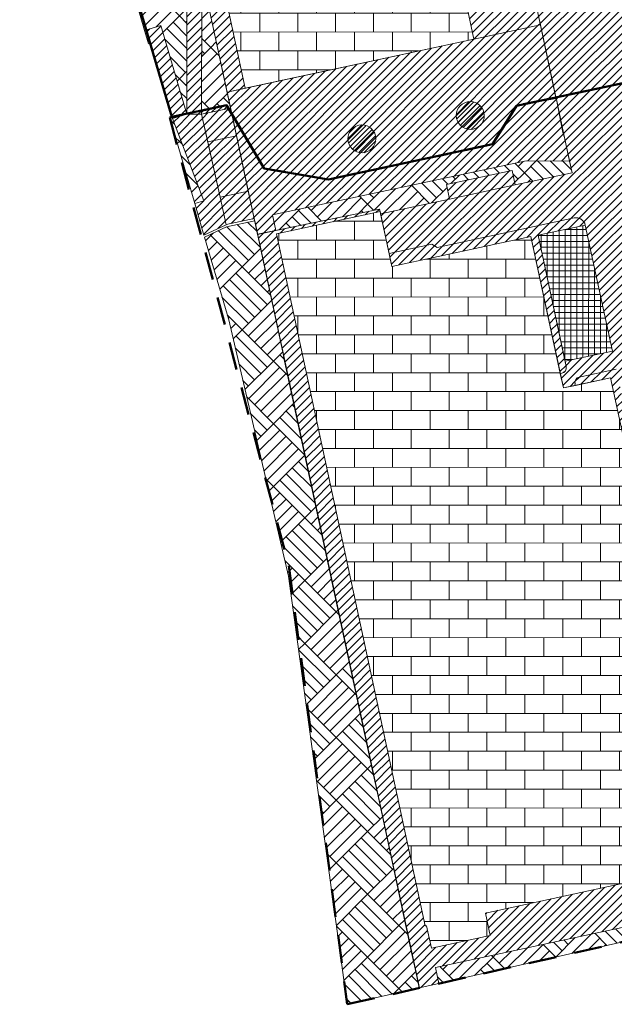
# Model space of a CAD drawing. Header units: metres. Extents: x 6567444 to 6568457, y 5573698 to 5574621.
# Tile 4 of 8: x 6567829 to 6567893, y 5574367 to 5574472. Entities that reach past the tile are written whole.
import ezdxf

# ---------------------------------------------------------------- set-up
doc = ezdxf.new("R2010")
doc.units = ezdxf.units.M
doc.linetypes.add('_PZT$0$Kropki przerywana 1', pattern=[250, 150, -100])
doc.linetypes.add('Ciągły', pattern=[0])
for name, color, linetype in [('_PZT$0$FORMA - Arch 01 - PZT 0 ZAKRES OPRACOWANIA', 7, 'Continuous'), ('_TT_PROJ_MP', 17, 'Ciągły'), ('FORMA - Arch 01 - PZT 1 Strefy', 7, 'Continuous')]:
    doc.layers.add(name, color=color, linetype=linetype)
for name, color, linetype, lineweight in [('_TB_BILANS_PROJ_DACH', 136, 'Continuous', 40), ('_TB_BILANS_PROJ_DROGI', 162, 'Continuous', 40), ('_TB_BILANS_PROJ_ZIEL', 106, 'Continuous', 40), ('_TT_ZLEWNIA_I', 6, 'Continuous', 50)]:
    doc.layers.add(name, color=color, linetype=linetype, lineweight=lineweight)
pattern_1 = [(45, (0, 0), (-0.449012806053, 0.449012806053), [])]
pattern_2 = [(45, (0, 0), (-0.265165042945, 0.265165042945), [])]

msp = doc.modelspace()

# ---------------------------------------------------------------- hatches: boundary and pattern name
at = {"layer": '_TB_BILANS_PROJ_DACH', "lineweight": 20, "ltscale": 0.1}
h = msp.add_hatch(dxfattribs=at)
h.set_pattern_fill('BLOCKS', color=256, scale=0.01, style=0)
h.paths.add_polyline_path([(6567838.11, 5574535.19), (6567853.22, 5574464.91), (6567877.76, 5574470.19), (6567866.73, 5574521.52), (6567916.78, 5574532.27), (6567914.71, 5574541.9), (6567920.58, 5574543.17), (6567916.79, 5574560.76), (6567847.24, 5574545.81), (6567849.02, 5574537.54)])
h = msp.add_hatch(dxfattribs=at)
h.set_pattern_fill('BLOCKS', color=256, scale=0.01, style=0)
h.paths.add_polyline_path([(6567856.58, 5574449.27), (6567872.55, 5574374.98), (6567872.68, 5574375), (6567873.2, 5574372.58), (6567879.52, 5574373.94), (6567879, 5574376.36), (6567903.66, 5574381.66), (6567892.45, 5574433.82), (6567887.37, 5574432.73), (6567883.88, 5574448.99), (6567868.96, 5574445.78), (6567867.7, 5574451.66)])
at = {"layer": '_TB_BILANS_PROJ_DROGI', "linetype": 'Continuous', "lineweight": 13}
h = msp.add_hatch(dxfattribs=at)
h.set_pattern_fill('ANSI31', color=162, scale=0.2, style=0)
h.set_pattern_definition(pattern_1)
h.paths.add_polyline_path([(6567846.97, 5574484.44), (6567846.93, 5574462.11), (6567848.53, 5574462.11), (6567848.56, 5574477.08), (6567851.26, 5574464.49), (6567853.22, 5574464.91), (6567838.11, 5574535.19), (6567849.02, 5574537.54), (6567847.24, 5574545.81), (6567909.19, 5574559.13), (6567910.93, 5574559.5), (6567916.79, 5574560.76), (6567918.53, 5574552.7), (6567922.65, 5574533.53), (6567924.84, 5574534.01), (6567920.28, 5574555.22), (6567918.57, 5574563.19), (6567844.86, 5574547.35), (6567846.64, 5574539.07), (6567835.74, 5574536.73)])
h = msp.add_hatch(dxfattribs=at)
h.set_pattern_fill('ANSI31', color=162, scale=0.2, style=0)
h.set_pattern_definition(pattern_1)
h.paths.add_polyline_path([(6567875.44, 5574515.72), (6567883.57, 5574477.89), (6567884.58, 5574473.19), (6567886.58, 5574463.89), (6567886.59, 5574463.89), (6567900.21, 5574466.84, -0.318533), (6567899.36, 5574467.62), (6567899.08, 5574468.89, -0.414214), (6567899.85, 5574470.08), (6567930.98, 5574476.77), (6567935.61, 5574483.93), (6567924.84, 5574534.01), (6567916.78, 5574532.27), (6567916.89, 5574531.79, -0.414214), (6567911.51, 5574523.47)])
h.paths.add_polyline_path([(6567890.29, 5574475.18), (6567882.84, 5574509.83, -0.414214), (6567884.46, 5574511.83), (6567891.3, 5574513.3, -0.414214), (6567892.49, 5574512.53), (6567900.07, 5574477.28, -0.457655), (6567898.96, 5574476.02), (6567891.48, 5574474.42, -0.372067)], flags=0)
h.paths.add_polyline_path([(6567906.63, 5574477.67, -0.414214), (6567905.44, 5574478.44), (6567897.87, 5574513.68, -0.414214), (6567898.64, 5574514.87), (6567906.46, 5574516.55, -0.414214), (6567907.64, 5574515.79), (6567915.22, 5574480.54, -0.414214), (6567914.45, 5574479.35)], flags=0)
h.paths.add_polyline_path([(6567913.02, 5574516.94, -0.414214), (6567913.79, 5574518.13), (6567914.95, 5574518.38, -0.227837), (6567920.85, 5574516.96), (6567922.94, 5574515.25, -0.170304), (6567923.97, 5574513.56), (6567929.34, 5574488.6, -0.198912), (6567929.2, 5574487.85), (6567926.78, 5574484.1, -0.198912), (6567922.38, 5574481.06), (6567921.78, 5574480.93, -0.414214), (6567920.6, 5574481.7)], flags=0)
h = msp.add_hatch(dxfattribs=at)
h.set_pattern_fill('ANSI31', color=162, scale=0.2, style=0)
h.set_pattern_definition(pattern_1)
h.paths.add_polyline_path([(6567877.76, 5574470.19), (6567884.9, 5574471.72), (6567884.67, 5574472.81), (6567884.47, 5574473.73), (6567883.57, 5574477.89), (6567878.68, 5574476.84), (6567871.32, 5574511.06), (6567876.21, 5574512.11), (6567874.39, 5574520.61), (6567909.39, 5574528.13), (6567910.44, 5574523.24), (6567911.51, 5574523.47, 0.390142), (6567916.98, 5574531.21), (6567916.78, 5574532.27), (6567866.73, 5574521.52)])
h = msp.add_hatch(dxfattribs=at)
h.set_pattern_fill('ANSI31', color=162, scale=0.2, style=0)
h.set_pattern_definition(pattern_1)
h.paths.add_polyline_path([(6567868.66, 5574447.18), (6567873.25, 5574448.17), (6567873.81, 5574447.81), (6567888.54, 5574450.98, -0.233884), (6567889.4, 5574450.76, -0.164402), (6567889.73, 5574450.21), (6567892.63, 5574436.68), (6567887.56, 5574435.59), (6567887.68, 5574435.03), (6567887.68, 5574435.02, -0.414102), (6567887.22, 5574434.31), (6567887.04, 5574434.28), (6567887.37, 5574432.73), (6567888.66, 5574433.01), (6567888.62, 5574433.18, -0.414214), (6567889.08, 5574433.9), (6567893.05, 5574434.75), (6567893.32, 5574433.48), (6567898.21, 5574434.53), (6567906.33, 5574396.74), (6567909.84, 5574380.43), (6567926.82, 5574389.77), (6567940.83, 5574410.26, 0.198373), (6567942.21, 5574417.79), (6567932.92, 5574461.02), (6567905.13, 5574455.05, -0.414214), (6567901.56, 5574457.35), (6567901.46, 5574457.84, -0.414214), (6567903.76, 5574461.41), (6567939.75, 5574469.14, -0.063253), (6567941, 5574469.25), (6567939.79, 5574475.43, -0.052799), (6567938.69, 5574475.03), (6567900.55, 5574466.85, -0.086628), (6567900.2, 5574466.84), (6567886.59, 5574463.89), (6567887.53, 5574459.45), (6567888.31, 5574455.84), (6567882.19, 5574454.52), (6567875.15, 5574453.01), (6567867.75, 5574451.42)])
h.paths.add_polyline_path([(6567903.07, 5574442.85), (6567912.85, 5574444.95), (6567923.52, 5574395.28), (6567913.74, 5574393.18)], flags=0)
h.paths.add_polyline_path([(6567925.12, 5574405.93, -0.004779), (6567925.11, 5574405.98), (6567925.13, 5574405.99)], flags=0)
h.paths.add_polyline_path([(6567932.5, 5574408.26), (6567927.61, 5574407.21), (6567918.15, 5574451.2), (6567927.93, 5574453.3), (6567936.33, 5574414.2), (6567931.44, 5574413.15)], flags=0)
h = msp.add_hatch(dxfattribs=at)
h.set_pattern_fill('ANSI31', color=162, scale=0.2, style=0)
h.set_pattern_definition(pattern_1)
h.paths.add_polyline_path([(6567846.93, 5574462.11), (6567844.17, 5574471.63), (6567842.41, 5574471.12), (6567842.82, 5574469.68), (6567843.05, 5574469.75), (6567845.39, 5574461.67)])
h = msp.add_hatch(dxfattribs=at)
h.set_pattern_fill('ANSI31', color=162, scale=0.2, style=0)
h.set_pattern_definition(pattern_1)
h.paths.add_polyline_path([(6567884.9, 5574471.72), (6567851.26, 5574464.49), (6567851.76, 5574462.19), (6567855.25, 5574456.3), (6567862.16, 5574455.11), (6567879.75, 5574458.89), (6567881.03, 5574460.92), (6567882.35, 5574463.03), (6567886.2, 5574463.73), (6567886.6, 5574463.82)])
h = msp.add_hatch(dxfattribs=at)
h.set_pattern_fill('ANSI31', color=162, scale=0.2, style=0)
h.set_pattern_definition(pattern_1)
h.paths.add_polyline_path([(6567855.25, 5574456.3), (6567851.76, 5574462.19), (6567854.18, 5574450.91), (6567854.54, 5574449.22), (6567856.5, 5574449.64), (6567856.14, 5574451.32), (6567883.37, 5574457.11), (6567888.04, 5574457.09), (6567887.53, 5574459.45, 0.007414), (6567887.33, 5574460.15), (6567886.59, 5574463.89), (6567882.35, 5574463.03), (6567879.75, 5574458.89), (6567862.16, 5574455.11)])
h = msp.add_hatch(dxfattribs=at)
h.set_pattern_fill('ANSI31', color=162, scale=0.2, style=0)
h.set_pattern_definition(pattern_1)
h.paths.add_polyline_path([(6567848.53, 5574462.11), (6567849.19, 5574459.15), (6567852.27, 5574459.81), (6567851.63, 5574462.78)])
h = msp.add_hatch(dxfattribs=at)
h.set_pattern_fill('ANSI31', color=162, scale=0.2, style=0)
h.set_pattern_definition(pattern_1)
h.paths.add_polyline_path([(6567848.77, 5574452.83), (6567847.79, 5574452.54), (6567848.78, 5574449.15), (6567851.16, 5574450.26), (6567850.51, 5574453.21), (6567848.53, 5574462.11), (6567846.93, 5574462.11), (6567845.39, 5574461.67)])
h = msp.add_hatch(dxfattribs=at)
h.set_pattern_fill('ANSI31', color=162, scale=0.2, style=0)
h.set_pattern_definition(pattern_1)
h.paths.add_polyline_path([(6567849.19, 5574459.15), (6567850.51, 5574453.21), (6567853.54, 5574453.87), (6567852.27, 5574459.81)])
h = msp.add_hatch(dxfattribs=at)
h.set_pattern_fill('ANSI31', color=162, scale=0.2, style=0)
h.set_pattern_definition(pattern_1)
h.paths.add_polyline_path([(6567874.82, 5574454.57), (6567875.15, 5574453.01), (6567882.19, 5574454.52), (6567881.86, 5574456.09)])
h = msp.add_hatch(dxfattribs=at)
h.set_pattern_fill('ANSI31', color=162, scale=0.2, style=0)
h.set_pattern_definition(pattern_1)
h.paths.add_polyline_path([(6567853.54, 5574453.87), (6567850.51, 5574453.21), (6567851.16, 5574450.26), (6567851.17, 5574450.27), (6567854.18, 5574450.91)])
h = msp.add_hatch(dxfattribs=at)
h.set_pattern_fill('ANSI31', color=162, scale=0.2, style=0)
h.set_pattern_definition(pattern_1)
h.paths.add_polyline_path([(6567871.9, 5574368.33), (6567874.01, 5574368.79), (6567873.64, 5574370.51), (6567903.42, 5574376.91), (6567909.84, 5574380.44), (6567906.33, 5574396.74), (6567901.44, 5574395.69), (6567900.64, 5574399.44, 0.414214), (6567899.93, 5574399.9), (6567899.75, 5574399.86), (6567903.66, 5574381.66), (6567879, 5574376.36), (6567879.52, 5574373.94), (6567879.51, 5574373.94), (6567873.2, 5574372.58), (6567872.68, 5574375), (6567872.55, 5574374.98), (6567856.58, 5574449.27), (6567867.7, 5574451.66), (6567867.64, 5574451.94), (6567854.54, 5574449.23), (6567857.37, 5574436.08), (6567857.33, 5574436.1), (6567866.96, 5574391.32), (6567867.3, 5574389.72), (6567869.02, 5574381.7), (6567871.01, 5574372.44), (6567871.08, 5574372.12), (6567871.53, 5574370.06)])
h = msp.add_hatch(dxfattribs=at)
h.set_pattern_fill('ANSI31', color=162, scale=0.2, style=0)
h.set_pattern_definition(pattern_1)
h.paths.add_polyline_path([(6567873.81, 5574447.81), (6567873.25, 5574448.17), (6567868.66, 5574447.18), (6567868.96, 5574445.78), (6567883.88, 5574448.99), (6567887.04, 5574434.28), (6567887.22, 5574434.31, 0.414595), (6567887.68, 5574435.03), (6567884.65, 5574449.12), (6567889.73, 5574450.21, 0.413738), (6567888.54, 5574450.98)])
h = msp.add_hatch(dxfattribs=at)
h.set_pattern_fill('ANSI31', color=162, scale=0.2, style=0)
h.set_pattern_definition(pattern_1)
h.paths.add_polyline_path([(6567889.08, 5574433.9, 0.414214), (6567888.62, 5574433.18), (6567888.66, 5574433.01), (6567892.45, 5574433.82), (6567899.48, 5574401.1), (6567899.66, 5574401.14, 0.414214), (6567900.12, 5574401.85), (6567893.18, 5574434.16), (6567893.05, 5574434.75)])
at = {"layer": '_TB_BILANS_PROJ_ZIEL', "lineweight": 20, "ltscale": 2}
h = msp.add_hatch(dxfattribs=at)
h.set_pattern_fill('EARTH2', color=256, scale=0.5, style=0)
h.paths.add_polyline_path([(6567829, 5574517.24), (6567842.4, 5574471.12), (6567844.17, 5574471.63), (6567846.93, 5574462.11), (6567846.97, 5574484.47), (6567835.74, 5574536.73), (6567846.64, 5574539.07), (6567844.86, 5574547.35), (6567918.57, 5574563.19), (6567935.61, 5574483.93), (6567930.98, 5574476.77), (6567931.23, 5574475.59), (6567933.57, 5574476.1, 0.216609), (6567938.88, 5574480.09), (6567921.55, 5574567.86), (6567849.27, 5574550.95), (6567830.11, 5574546.47)])
h = msp.add_hatch(dxfattribs=at)
h.set_pattern_fill('EARTH2', color=256, scale=0.5, style=0)
h.paths.add_polyline_path([(6567848.56, 5574477.08), (6567848.53, 5574462.51), (6567851.22, 5574463.09), (6567851.43, 5574462.73), (6567851.63, 5574462.78)])
h = msp.add_hatch(dxfattribs=at)
h.set_pattern_fill('EARTH2', color=256, scale=0.5, style=0)
h.paths.add_polyline_path([(6567848.77, 5574452.83), (6567845.39, 5574461.67), (6567845.35, 5574461.83), (6567845.11, 5574461.77), (6567847.79, 5574452.54)])
h = msp.add_hatch(dxfattribs=at)
h.set_pattern_fill('EARTH2', color=256, scale=0.5, style=0)
h.paths.add_polyline_path([(6567874.01, 5574368.79), (6567903.73, 5574375.51), (6567926.87, 5574388.23), (6567941.77, 5574410.01), (6567945.87, 5574425.68), (6567946.27, 5574437.79), (6567944.96, 5574438.32), (6567943.09, 5574447.02), (6567939.7, 5574458.05), (6567938.86, 5574457.19), (6567945.45, 5574426.49), (6567940.57, 5574425.44), (6567942.21, 5574417.79, -0.198349), (6567940.83, 5574410.26), (6567926.82, 5574389.77), (6567903.43, 5574376.91), (6567873.64, 5574370.51)])
h = msp.add_hatch(dxfattribs=at)
h.set_pattern_fill('EARTH2', color=256, scale=0.5, style=0)
h.paths.add_polyline_path([(6567856.5, 5574449.63), (6567867.64, 5574451.94), (6567867.7, 5574451.66), (6567867.75, 5574451.42), (6567875.15, 5574453.01), (6567874.82, 5574454.57), (6567881.86, 5574456.09), (6567882.19, 5574454.52), (6567886.1, 5574455.36), (6567888.31, 5574455.84), (6567888.04, 5574457.09), (6567883.37, 5574457.11), (6567856.14, 5574451.32)])
h = msp.add_hatch(dxfattribs=at)
h.set_pattern_fill('EARTH2', color=256, scale=0.5, style=0)
h.paths.add_polyline_path([(6567864.17, 5574366.56), (6567871.93, 5574368.34), (6567854.23, 5574450.68), (6567851.22, 5574450.04), (6567848.84, 5574448.93), (6567851.44, 5574440.04), (6567857.87, 5574412.53)])
at = {"layer": '_TT_PROJ_MP', "linetype": 'Continuous', "lineweight": 0}
h = msp.add_hatch(dxfattribs=at)
h.set_pattern_fill('ANSI37', color=256, scale=0.2, angle=45, style=0)
h.paths.add_polyline_path([(6567889.73, 5574450.21), (6567884.65, 5574449.12), (6567887.56, 5574435.59), (6567892.63, 5574436.68)])
at = {"layer": 'FORMA - Arch 01 - PZT 1 Strefy', "linetype": 'Continuous', "lineweight": 0, "true_color": 0x577933}
h = msp.add_hatch(dxfattribs=at)
h.set_pattern_fill('ANSI31', color=77, scale=3, style=0)
h.set_pattern_definition(pattern_2)
h.paths.add_polyline_path([(6567848.53, 5574462.11), (6567851.43, 5574462.73), (6567851.22, 5574463.09), (6567848.53, 5574462.51)])
h = msp.add_hatch(dxfattribs=at)
h.set_pattern_fill('ANSI31', color=77, scale=3, style=0)
h.set_pattern_definition(pattern_2)
h.paths.add_polyline_path([(6567875.92, 5574461.67, 1), (6567878.85, 5574462.3, 1)])
h = msp.add_hatch(dxfattribs=at)
h.set_pattern_fill('ANSI31', color=77, scale=3, style=0)
h.set_pattern_definition(pattern_2)
h.paths.add_polyline_path([(6567864.27, 5574459.16, 1), (6567867.21, 5574459.79, 1)])

# ---------------------------------------------------------------- linework, layer by layer
at = {"layer": '_PZT$0$FORMA - Arch 01 - PZT 0 ZAKRES OPRACOWANIA', "color": 1, "linetype": '_PZT$0$Kropki przerywana 1', "lineweight": 50, "ltscale": 0.02}
for p, q in [((6567939.82, 5574475.29), (6567882.35, 5574463.03)), ((6567851.22, 5574463.09), (6567845.11, 5574461.77)), ((6567855.25, 5574456.3), (6567851.22, 5574463.09)), ((6567882.35, 5574463.03), (6567879.75, 5574458.89)), ((6567845.11, 5574461.77), (6567857.89, 5574413.63)), ((6567879.75, 5574458.89), (6567862.16, 5574455.11)), ((6567862.16, 5574455.11), (6567855.25, 5574456.3)), ((6567857.89, 5574413.63), (6567864.17, 5574366.56)), ((6567864.17, 5574366.56), (6567903.73, 5574375.51))]:
    msp.add_line(p, q, dxfattribs=at)
at = {"layer": '_TT_ZLEWNIA_I', "ltscale": 0.5, "transparency": 33554636}
for points in [[(6567845.35, 5574461.83), (6567851.22, 5574463.09), (6567855.25, 5574456.3), (6567862.16, 5574455.11), (6567879.75, 5574458.89), (6567882.35, 5574463.03), (6567939.82, 5574475.29), (6567921.55, 5574567.86), (6567849.81, 5574551.08), (6567830.11, 5574546.47), (6567829, 5574517.24), (6567845.35, 5574461.83)], [(6567844.58, 5574464.9), (6567844.58, 5574464.9)]]:
    msp.add_lwpolyline(points, dxfattribs=at)
at = {"layer": 'FORMA - Arch 01 - PZT 1 Strefy', "color": 9, "linetype": 'Continuous', "lineweight": 13}
for p, q in [((6567853.22, 5574464.91), (6567838.11, 5574535.19)), ((6567866.73, 5574521.52), (6567877.76, 5574470.19)), ((6567846.97, 5574484.44), (6567846.93, 5574462.11)), ((6567848.53, 5574462.11), (6567848.56, 5574477.08)), ((6567848.56, 5574477.08), (6567851.26, 5574464.49)), ((6567884.9, 5574471.72), (6567884.67, 5574472.81)), ((6567844.17, 5574471.63), (6567842.41, 5574471.12)), ((6567846.93, 5574462.11), (6567844.17, 5574471.63)), ((6567877.76, 5574470.19), (6567884.9, 5574471.72)), ((6567842.41, 5574471.12), (6567842.82, 5574469.68)), ((6567842.82, 5574469.68), (6567843.05, 5574469.75)), ((6567843.05, 5574469.75), (6567845.39, 5574461.67)), ((6567851.26, 5574464.49), (6567853.22, 5574464.91)), ((6567845.39, 5574461.67), (6567846.93, 5574462.11)), ((6567846.93, 5574462.11), (6567848.53, 5574462.11)), ((6567852.27, 5574459.81), (6567849.19, 5574459.15)), ((6567853.54, 5574453.87), (6567852.27, 5574459.81)), ((6567849.19, 5574459.15), (6567850.51, 5574453.21)), ((6567850.51, 5574453.21), (6567853.54, 5574453.87)), ((6567867.64, 5574451.94), (6567854.54, 5574449.23)), ((6567856.58, 5574449.27), (6567867.7, 5574451.66)), ((6567867.7, 5574451.66), (6567867.64, 5574451.94)), ((6567888.54, 5574450.98), (6567873.81, 5574447.81)), ((6567884.65, 5574449.12), (6567889.73, 5574450.21)), ((6567854.54, 5574449.23), (6567857.37, 5574436.08)), ((6567872.55, 5574374.98), (6567856.58, 5574449.27)), ((6567887.68, 5574435.03), (6567884.65, 5574449.12)), ((6567873.25, 5574448.17), (6567868.66, 5574447.18)), ((6567868.96, 5574445.78), (6567883.88, 5574448.99)), ((6567873.81, 5574447.81), (6567873.25, 5574448.17)), ((6567883.88, 5574448.99), (6567887.04, 5574434.28)), ((6567868.66, 5574447.18), (6567868.96, 5574445.78)), ((6567857.37, 5574436.08), (6567857.33, 5574436.1)), ((6567857.33, 5574436.1), (6567866.96, 5574391.32)), ((6567887.04, 5574434.28), (6567887.22, 5574434.31)), ((6567893.05, 5574434.75), (6567889.08, 5574433.9)), ((6567888.62, 5574433.18), (6567888.66, 5574433.01)), ((6567888.66, 5574433.01), (6567892.45, 5574433.82)), ((6567892.45, 5574433.82), (6567899.48, 5574401.1)), ((6567866.96, 5574391.32), (6567867.3, 5574389.72)), ((6567867.3, 5574389.72), (6567869.02, 5574381.7)), ((6567869.02, 5574381.7), (6567871.01, 5574372.44)), ((6567903.66, 5574381.66), (6567879, 5574376.36)), ((6567873.64, 5574370.51), (6567903.42, 5574376.91)), ((6567879, 5574376.36), (6567879.52, 5574373.94)), ((6567872.68, 5574375), (6567872.55, 5574374.98)), ((6567873.2, 5574372.58), (6567872.68, 5574375)), ((6567879.51, 5574373.94), (6567873.2, 5574372.58)), ((6567879.52, 5574373.94), (6567879.51, 5574373.94)), ((6567871.01, 5574372.44), (6567871.08, 5574372.12)), ((6567871.08, 5574372.12), (6567871.53, 5574370.06)), ((6567871.53, 5574370.06), (6567871.9, 5574368.33)), ((6567874.01, 5574368.79), (6567873.64, 5574370.51)), ((6567871.9, 5574368.33), (6567874.01, 5574368.79))]:
    msp.add_line(p, q, dxfattribs=at)
at = {"layer": 'FORMA - Arch 01 - PZT 1 Strefy', "color": 254, "linetype": 'Continuous', "lineweight": 0, "true_color": 0xe3cfb5}
for p, q in [((6567838.11, 5574535.19), (6567853.22, 5574464.91)), ((6567877.76, 5574470.19), (6567866.73, 5574521.52)), ((6567853.22, 5574464.91), (6567877.76, 5574470.19)), ((6567867.7, 5574451.66), (6567856.58, 5574449.27)), ((6567868.96, 5574445.78), (6567867.7, 5574451.66)), ((6567856.58, 5574449.27), (6567872.55, 5574374.98)), ((6567883.88, 5574448.99), (6567868.96, 5574445.78)), ((6567887.37, 5574432.73), (6567883.88, 5574448.99)), ((6567892.45, 5574433.82), (6567887.37, 5574432.73)), ((6567903.66, 5574381.66), (6567892.45, 5574433.82)), ((6567879, 5574376.36), (6567903.66, 5574381.66)), ((6567879.52, 5574373.94), (6567879, 5574376.36)), ((6567872.55, 5574374.98), (6567872.68, 5574375)), ((6567872.68, 5574375), (6567873.2, 5574372.58)), ((6567873.2, 5574372.58), (6567879.52, 5574373.94))]:
    msp.add_line(p, q, dxfattribs=at)
at = {"layer": 'FORMA - Arch 01 - PZT 1 Strefy', "color": 71, "linetype": 'Continuous', "lineweight": 13, "true_color": 0xaff266}
for p, q in [((6567829, 5574517.24), (6567842.4, 5574471.12)), ((6567846.93, 5574462.11), (6567846.97, 5574484.47)), ((6567848.56, 5574477.08), (6567848.53, 5574462.51)), ((6567851.63, 5574462.78), (6567848.56, 5574477.08)), ((6567842.4, 5574471.12), (6567844.17, 5574471.63)), ((6567844.17, 5574471.63), (6567846.93, 5574462.11)), ((6567851.22, 5574463.09), (6567848.53, 5574462.51)), ((6567848.53, 5574462.51), (6567851.22, 5574463.09)), ((6567851.43, 5574462.73), (6567851.22, 5574463.09)), ((6567851.22, 5574463.09), (6567851.43, 5574462.73)), ((6567851.43, 5574462.73), (6567851.63, 5574462.78)), ((6567845.35, 5574461.83), (6567845.11, 5574461.77)), ((6567845.11, 5574461.77), (6567847.79, 5574452.54)), ((6567845.39, 5574461.67), (6567845.35, 5574461.83)), ((6567848.53, 5574462.11), (6567851.43, 5574462.73)), ((6567848.53, 5574462.51), (6567848.53, 5574462.11)), ((6567848.77, 5574452.83), (6567845.39, 5574461.67)), ((6567883.37, 5574457.11), (6567856.14, 5574451.32)), ((6567888.04, 5574457.09), (6567883.37, 5574457.11)), ((6567888.31, 5574455.84), (6567888.04, 5574457.09)), ((6567874.82, 5574454.57), (6567881.86, 5574456.09)), ((6567881.86, 5574456.09), (6567882.19, 5574454.52)), ((6567886.1, 5574455.36), (6567888.31, 5574455.84)), ((6567875.15, 5574453.01), (6567874.82, 5574454.57)), ((6567882.19, 5574454.52), (6567886.1, 5574455.36)), ((6567847.79, 5574452.54), (6567848.77, 5574452.83)), ((6567867.75, 5574451.42), (6567875.15, 5574453.01)), ((6567856.14, 5574451.32), (6567856.5, 5574449.63)), ((6567856.5, 5574449.63), (6567867.64, 5574451.94)), ((6567867.64, 5574451.94), (6567867.7, 5574451.66)), ((6567867.7, 5574451.66), (6567867.75, 5574451.42)), ((6567854.23, 5574450.68), (6567851.22, 5574450.04)), ((6567871.93, 5574368.34), (6567854.23, 5574450.68)), ((6567851.22, 5574450.04), (6567848.84, 5574448.93)), ((6567848.84, 5574448.93), (6567851.44, 5574440.04)), ((6567851.44, 5574440.04), (6567857.87, 5574412.53)), ((6567857.87, 5574412.53), (6567864.17, 5574366.56)), ((6567903.43, 5574376.91), (6567873.64, 5574370.51)), ((6567874.01, 5574368.79), (6567903.73, 5574375.51)), ((6567873.64, 5574370.51), (6567874.01, 5574368.79)), ((6567864.17, 5574366.56), (6567871.93, 5574368.34))]:
    msp.add_line(p, q, dxfattribs=at)
at = {"layer": 'FORMA - Arch 01 - PZT 1 Strefy', "color": 254, "linetype": 'Continuous', "lineweight": 13, "true_color": 0xd2d2ff}
for p, q in [((6567884.58, 5574473.19), (6567886.58, 5574463.89)), ((6567886.59, 5574463.89), (6567900.21, 5574466.84)), ((6567900.2, 5574466.84), (6567886.59, 5574463.89)), ((6567886.58, 5574463.89), (6567886.59, 5574463.89)), ((6567886.59, 5574463.89), (6567887.53, 5574459.45)), ((6567887.53, 5574459.45), (6567888.31, 5574455.84)), ((6567888.31, 5574455.84), (6567882.19, 5574454.52)), ((6567882.19, 5574454.52), (6567875.15, 5574453.01)), ((6567875.15, 5574453.01), (6567867.75, 5574451.42)), ((6567867.75, 5574451.42), (6567868.66, 5574447.18)), ((6567873.81, 5574447.81), (6567888.54, 5574450.98)), ((6567889.73, 5574450.21), (6567892.63, 5574436.68)), ((6567868.66, 5574447.18), (6567873.25, 5574448.17)), ((6567873.25, 5574448.17), (6567873.81, 5574447.81)), ((6567892.63, 5574436.68), (6567887.56, 5574435.59)), ((6567887.56, 5574435.59), (6567887.68, 5574435.03)), ((6567887.22, 5574434.31), (6567887.04, 5574434.28)), ((6567887.04, 5574434.28), (6567887.37, 5574432.73)), ((6567887.68, 5574435.03), (6567887.68, 5574435.02)), ((6567889.08, 5574433.9), (6567893.05, 5574434.75)), ((6567888.66, 5574433.01), (6567888.62, 5574433.18)), ((6567887.37, 5574432.73), (6567888.66, 5574433.01))]:
    msp.add_line(p, q, dxfattribs=at)
at = {"layer": 'FORMA - Arch 01 - PZT 1 Strefy', "color": 31, "linetype": 'Continuous', "lineweight": 0, "true_color": 0xf1cba9}
for p, q in [((6567884.9, 5574471.72), (6567851.26, 5574464.49)), ((6567886.6, 5574463.82), (6567884.9, 5574471.72)), ((6567851.26, 5574464.49), (6567851.76, 5574462.19)), ((6567886.59, 5574463.89), (6567882.35, 5574463.03)), ((6567887.33, 5574460.15), (6567886.59, 5574463.89)), ((6567851.63, 5574462.78), (6567848.53, 5574462.11)), ((6567852.27, 5574459.81), (6567851.63, 5574462.78)), ((6567882.35, 5574463.03), (6567879.75, 5574458.89)), ((6567881.03, 5574460.92), (6567882.35, 5574463.03)), ((6567882.35, 5574463.03), (6567886.2, 5574463.73)), ((6567886.2, 5574463.73), (6567886.6, 5574463.82)), ((6567846.93, 5574462.11), (6567845.39, 5574461.67)), ((6567848.53, 5574462.11), (6567846.93, 5574462.11)), ((6567850.51, 5574453.21), (6567848.53, 5574462.11)), ((6567848.53, 5574462.11), (6567849.19, 5574459.15)), ((6567851.76, 5574462.19), (6567855.25, 5574456.3)), ((6567855.25, 5574456.3), (6567851.76, 5574462.19)), ((6567851.76, 5574462.19), (6567854.18, 5574450.91)), ((6567845.39, 5574461.67), (6567848.77, 5574452.83)), ((6567879.75, 5574458.89), (6567881.03, 5574460.92)), ((6567849.19, 5574459.15), (6567852.27, 5574459.81)), ((6567862.16, 5574455.11), (6567879.75, 5574458.89)), ((6567879.75, 5574458.89), (6567862.16, 5574455.11)), ((6567888.04, 5574457.09), (6567887.53, 5574459.45)), ((6567856.14, 5574451.32), (6567883.37, 5574457.11)), ((6567883.37, 5574457.11), (6567888.04, 5574457.09)), ((6567855.25, 5574456.3), (6567862.16, 5574455.11)), ((6567862.16, 5574455.11), (6567855.25, 5574456.3)), ((6567853.54, 5574453.87), (6567850.51, 5574453.21)), ((6567854.18, 5574450.91), (6567853.54, 5574453.87)), ((6567848.77, 5574452.83), (6567847.79, 5574452.54)), ((6567847.79, 5574452.54), (6567848.78, 5574449.15)), ((6567850.51, 5574453.21), (6567851.16, 5574450.26)), ((6567851.16, 5574450.26), (6567850.51, 5574453.21)), ((6567856.5, 5574449.64), (6567856.14, 5574451.32)), ((6567848.78, 5574449.15), (6567851.16, 5574450.26)), ((6567851.16, 5574450.26), (6567851.17, 5574450.27)), ((6567851.17, 5574450.27), (6567854.18, 5574450.91)), ((6567854.18, 5574450.91), (6567854.54, 5574449.22)), ((6567854.54, 5574449.22), (6567856.5, 5574449.64))]:
    msp.add_line(p, q, dxfattribs=at)
at = {"layer": 'FORMA - Arch 01 - PZT 1 Strefy', "color": 51, "linetype": 'Continuous', "lineweight": 13, "true_color": 0xf9f271}
for p, q in [((6567881.86, 5574456.09), (6567874.82, 5574454.57)), ((6567882.19, 5574454.52), (6567881.86, 5574456.09)), ((6567874.82, 5574454.57), (6567875.15, 5574453.01)), ((6567875.15, 5574453.01), (6567882.19, 5574454.52))]:
    msp.add_line(p, q, dxfattribs=at)
at = {"layer": 'FORMA - Arch 01 - PZT 1 Strefy', "color": 131, "linetype": 'Continuous', "lineweight": 13, "true_color": 0x97f4f0}
for p, q in [((6567889.73, 5574450.21), (6567884.65, 5574449.12)), ((6567892.63, 5574436.68), (6567889.73, 5574450.21)), ((6567884.65, 5574449.12), (6567887.56, 5574435.59)), ((6567887.56, 5574435.59), (6567892.63, 5574436.68))]:
    msp.add_line(p, q, dxfattribs=at)
at = {"layer": 'FORMA - Arch 01 - PZT 1 Strefy', "color": 71, "linetype": 'Continuous', "lineweight": 13, "true_color": 0xaff266}
for centre, start, end in [((6567877.38, 5574461.98), 12.1296, 192.1296), ((6567877.38, 5574461.98), 192.1296, 12.1296), ((6567865.74, 5574459.48), 12.1296, 192.1296), ((6567865.74, 5574459.48), 192.1296, 12.1296)]:
    msp.add_arc(centre, 1.5, start, end, dxfattribs=at)
at = {"layer": 'FORMA - Arch 01 - PZT 1 Strefy', "color": 31, "linetype": 'Continuous', "lineweight": 0, "true_color": 0xf1cba9}
msp.add_arc((6567863.98, 5574452.95), 24.43, 15.4337, 17.1327, dxfattribs=at)
at = {"layer": 'FORMA - Arch 01 - PZT 1 Strefy', "color": 254, "linetype": 'Continuous', "lineweight": 13, "true_color": 0xd2d2ff}
for centre, radius, start, end in [((6567888.75, 5574450), 1, 49.4738, 102.1296), ((6567888.75, 5574450), 1, 12.1296, 49.4738), ((6567887.09, 5574434.9), 0.599, 282.1032, 12.0813), ((6567889.21, 5574433.31), 0.6, 102.1296, 192.1296)]:
    msp.add_arc(centre, radius, start, end, dxfattribs=at)
at = {"layer": 'FORMA - Arch 01 - PZT 1 Strefy', "color": 9, "linetype": 'Continuous', "lineweight": 13}
for centre, radius, start, end in [((6567888.75, 5574450), 1, 12.2342, 102.1411), ((6567887.09, 5574434.9), 0.599, 282.1032, 12.1778), ((6567889.21, 5574433.31), 0.6, 102.1296, 192.1296)]:
    msp.add_arc(centre, radius, start, end, dxfattribs=at)

doc.saveas('drawing.dxf')
